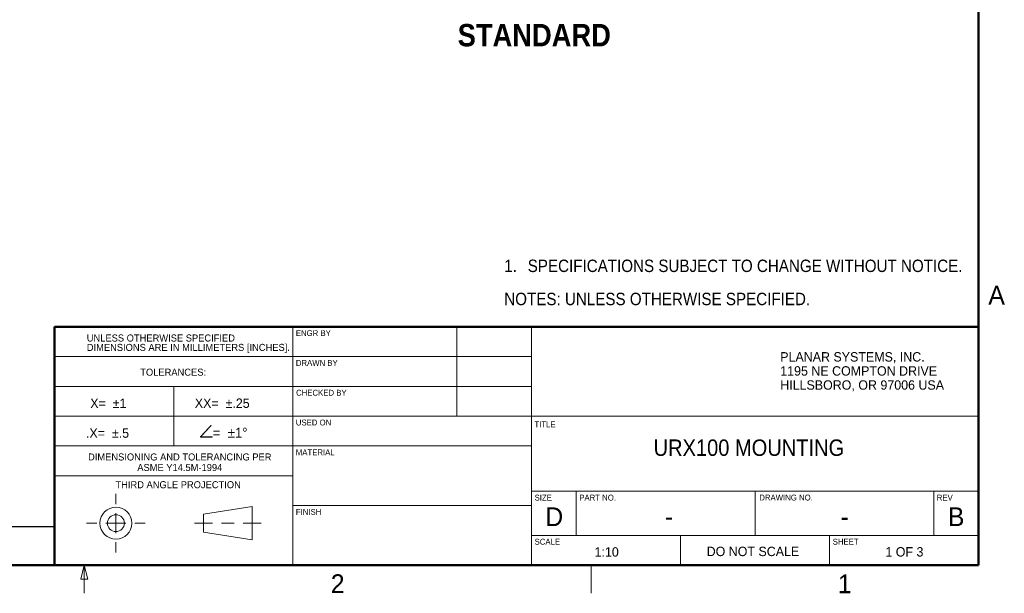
# Model space of a CAD drawing. Header units: millimetres. Extents: x 0 to 844, y -2 to 552.
# Tile 39 of 65: x 634 to 844, y 7 to 129. Entities that reach past the tile are written whole.
import ezdxf

# ---------------------------------------------------------------- set-up
doc = ezdxf.new("R2010")
doc.units = ezdxf.units.MM
doc.styles.add('SLDTEXTSTYLE0', font='GOTHIC.TTF', dxfattribs={"width": 0.913})
doc.styles.add('SLDTEXTSTYLE1', font='GOTHICB.TTF', dxfattribs={"width": 0.913})
doc.styles.add('SLDTEXTSTYLE2', font='ARIAL.TTF', dxfattribs={"width": 0.948})
doc.styles.add('SLDTEXTSTYLE3', font='SYMBOL.TTF')

# ---------------------------------------------------------------- blocks, each defined once
blk = doc.blocks.new('SW_NOTE_0_1')
at = {"color": 0, "linetype": 'Continuous', "lineweight": 0, "char_height": 2, "attachment_point": 1, "style": 'SLDTEXTSTYLE2'}
for s, insert in [('PLANAR SYSTEMS, INC.', (0, 2.58)), ('1195 NE COMPTON DRIVE', (0, -0.42)), ('HILLSBORO, OR 97006 USA', (0, -3.42))]:
    blk.add_mtext(s, dxfattribs=dict(at, insert=insert))
blk = doc.blocks.new('SW_NOTE_0_2')
at = {"color": 0, "linetype": 'Continuous', "lineweight": 0, "char_height": 1.5, "attachment_point": 2, "style": 'SLDTEXTSTYLE2'}
for s, insert in [('DIMENSIONING AND TOLERANCING PER', (19.8, 1.93)), ('ASME Y14.5M-1994', (19.8, -0.32))]:
    blk.add_mtext(s, dxfattribs=dict(at, insert=insert))
blk = doc.blocks.new('SW_NOTE_0_3')
at = {"color": 0, "linetype": 'Continuous', "lineweight": 0, "char_height": 1.5, "attachment_point": 1, "style": 'SLDTEXTSTYLE2'}
for s, insert in [('UNLESS OTHERWISE SPECIFIED', (0, 1.93)), ('DIMENSIONS ARE IN MILLIMETERS [INCHES].', (0, -0.07))]:
    blk.add_mtext(s, dxfattribs=dict(at, insert=insert))
blk = doc.blocks.new('SW_NOTE_0_4')
at = {"color": 0, "linetype": 'Continuous', "lineweight": 0, "attachment_point": 3}
for s, insert, char_height, style in [('Ð', (2.98, 3.47), 2.65, 'SLDTEXTSTYLE3'), ('=  ±1°', (10.22, 2.9), 2.117, 'SLDTEXTSTYLE2')]:
    blk.add_mtext(s, dxfattribs=dict(at, insert=insert, char_height=char_height, style=style))
blk = doc.blocks.new('SW_NOTE_0_5')
at = {"color": 0, "linetype": 'Continuous', "lineweight": 0, "attachment_point": 1, "style": 'SLDTEXTSTYLE0'}
for s, insert, char_height in [('1.', (-5, 3.38), 2.646), ('SPECIFICATIONS SUBJECT TO CHANGE WITHOUT NOTICE.', (0, 3.38), 2.6458), ('NOTES: UNLESS OTHERWISE SPECIFIED.', (-5, -3.68), 2.6458)]:
    blk.add_mtext(s, dxfattribs=dict(at, insert=insert, char_height=char_height))

msp = doc.modelspace()

# ---------------------------------------------------------------- linework, layer by layer
at = {"color": 7, "linetype": 'Continuous', "lineweight": 50}
for p, q in [((838.2, 546.1), (838.2, 12.7)), ((641.35, 12.7), (641.35, 63.5)), ((641.35, 63.5), (838.2, 63.5)), ((25.4, 12.7), (838.2, 12.7))]:
    msp.add_line(p, q, dxfattribs=at)
at = {"color": 7, "linetype": 'Continuous', "lineweight": 18}
for p, q in [((692.15, 63.5), (692.15, 12.7)), ((727.075, 63.5), (727.075, 44.45)), ((742.95, 63.5), (742.95, 12.7)), ((692.15, 57.15), (641.35, 57.15)), ((742.95, 57.15), (692.15, 57.15)), ((692.15, 50.8), (641.35, 50.8)), ((666.75, 50.8), (666.75, 38.1)), ((742.95, 50.8), (692.15, 50.8)), ((692.15, 44.45), (641.35, 44.45)), ((838.2, 44.45), (692.15, 44.45)), ((641.35, 38.1), (692.15, 38.1)), ((742.95, 38.1), (692.15, 38.1)), ((692.15, 31.75), (641.35, 31.75)), ((654.450578, 27.894593), (654.450578, 25.684793)), ((742.95, 28.448), (838.2, 28.448)), ((752.475, 28.448), (752.475, 19.05)), ((790.575, 28.448), (790.575, 19.05)), ((828.675, 19.05), (828.675, 28.448)), ((673.119578, 23.589293), (683.463728, 25.227645)), ((683.463728, 25.227645), (683.463728, 18.064741)), ((742.95, 25.4), (692.15, 25.4)), ((654.450578, 23.779793), (654.450578, 19.512593)), ((673.119578, 19.703093), (673.119578, 23.589293)), ((650.411978, 21.646193), (648.202178, 21.646193)), ((656.584178, 21.646193), (652.316978, 21.646193)), ((658.489178, 21.646193), (660.698978, 21.646193)), ((671.214578, 21.646193), (675.024578, 21.646193)), ((676.929578, 21.646193), (679.653728, 21.646193)), ((681.558728, 21.646193), (685.368728, 21.646193)), ((683.463728, 18.064741), (673.119578, 19.703093)), ((742.95, 19.05), (838.2, 19.05)), ((774.7, 19.05), (774.7, 12.7)), ((806.45, 19.05), (806.45, 12.7)), ((654.450578, 17.607593), (654.450578, 15.397793)), ((647.7, 12.7), (646.95, 9.7)), ((647.7, 12.7), (647.7, 6.7)), ((647.7, 12.7), (648.45, 9.7)), ((755.65, 12.7), (755.65, 6.7)), ((648.45, 9.7), (646.95, 9.7))]:
    msp.add_line(p, q, dxfattribs=at)
at = {"color": 7, "linetype": 'Continuous', "lineweight": 25}
msp.add_line((641.35, 20.83738), (491.7948, 20.83738), dxfattribs=at)
at = {"color": 7, "linetype": 'Continuous', "lineweight": 18}
for radius in [3.400425, 1.80975]:
    msp.add_circle((654.450578, 21.646193), radius, dxfattribs=at)

# ---------------------------------------------------------------- block references
at = {"color": 7, "linetype": 'Continuous', "lineweight": 0}
for name, p in [('SW_NOTE_0_5', (742.159352, 74.423286)), ('SW_NOTE_0_3', (648.235746, 59.919391)), ('SW_NOTE_0_1', (795.947348, 55.505904)), ('SW_NOTE_0_4', (672.250899, 39.0652)), ('SW_NOTE_0_2', (648.245347, 34.574868))]:
    msp.add_blockref(name, p, dxfattribs=at)

# ---------------------------------------------------------------- texts
for s, insert, char_height, attachment_point, style in [('STANDARD', (727.241714, 128.011732), 4.7625, 1, 'SLDTEXTSTYLE1'), ('A', (842.036422, 72.22352), 4, 2, 'SLDTEXTSTYLE2'), ('ENGR BY', (692.764951, 62.766647), 1.25, 1, 'SLDTEXTSTYLE2'), ('TOLERANCES:', (666.636746, 54.567042), 1.5, 2, 'SLDTEXTSTYLE2'), ('DRAWN BY', (692.768912, 56.419587), 1.25, 1, 'SLDTEXTSTYLE2'), ('X=  ±1', (648.975251, 48.188228), 2, 1, 'SLDTEXTSTYLE2'), ('XX=  ±.25', (671.244443, 48.210304), 2, 1, 'SLDTEXTSTYLE2'), ('CHECKED BY', (692.815315, 50.065937), 1.25, 1, 'SLDTEXTSTYLE2'), ('.X=  ±.5', (648.065332, 41.839709), 2, 1, 'SLDTEXTSTYLE2'), ('USED ON', (692.767118, 43.719694), 1.25, 1, 'SLDTEXTSTYLE2'), ('TITLE', (743.591288, 43.34311), 1.25, 1, 'SLDTEXTSTYLE2'), ('URX100 MOUNTING', (768.967976, 39.480184), 3.5, 1, 'SLDTEXTSTYLE0'), ('MATERIAL', (692.759132, 37.369496), 1.25, 1, 'SLDTEXTSTYLE2'), ('THIRD ANGLE PROJECTION', (667.697654, 30.592479), 1.5, 2, 'SLDTEXTSTYLE2'), ('SIZE', (743.622649, 27.71661), 1.25, 1, 'SLDTEXTSTYLE2'), ('PART NO.', (753.13871, 27.716172), 1.25, 1, 'SLDTEXTSTYLE2'), ('DRAWING NO.', (791.484786, 27.729436), 1.25, 1, 'SLDTEXTSTYLE2'), ('REV', (829.288634, 27.716519), 1.25, 1, 'SLDTEXTSTYLE2'), ('FINISH', (692.771967, 24.670876), 1.25, 1, 'SLDTEXTSTYLE2'), ('D', (747.801125, 25.013814), 4, 2, 'SLDTEXTSTYLE2'), ('B', (833.410497, 25.021341), 4, 2, 'SLDTEXTSTYLE2'), (' - ', (771.543186, 25.046638), 4, 2, 'SLDTEXTSTYLE2'), ('- ', (809.65776, 25.021341), 4, 2, 'SLDTEXTSTYLE2'), ('SCALE', (743.621973, 18.317206), 1.25, 1, 'SLDTEXTSTYLE2'), ('SHEET', (807.122153, 18.318029), 1.25, 1, 'SLDTEXTSTYLE2'), ('1:10', (758.97889, 16.522394), 2, 2, 'SLDTEXTSTYLE2'), ('DO NOT SCALE', (790.133448, 16.62666), 2, 2, 'SLDTEXTSTYLE2'), ('1 OF 3', (822.393442, 16.537562), 2, 2, 'SLDTEXTSTYLE2'), ('2', (701.678541, 10.743906), 4, 2, 'SLDTEXTSTYLE2'), ('1', (809.689209, 10.724135), 4, 2, 'SLDTEXTSTYLE2')]:
    msp.add_mtext(s, dxfattribs=dict(at, insert=insert, char_height=char_height, attachment_point=attachment_point, style=style))

doc.saveas('drawing.dxf')
